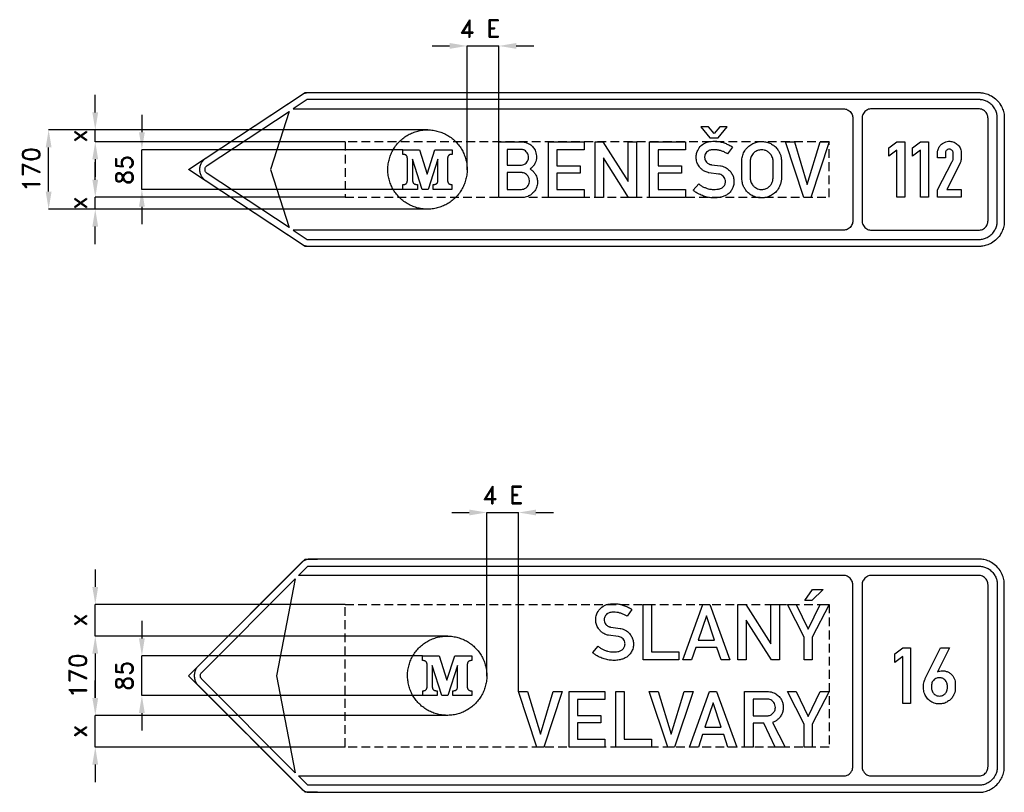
# Model space of a CAD drawing. Header units: millimetres. Extents: x -543 to 12818, y -320 to 1725.
# Tile 5 of 5: x 10706 to 12818, y 0 to 1657. Entities that reach past the tile are written whole.
import ezdxf

# ---------------------------------------------------------------- set-up
doc = ezdxf.new("R2010")
doc.units = ezdxf.units.MM
doc.header["$LTSCALE"] = 5
doc.linetypes.add('ČÁRKOVANÁX2', pattern=[1.5, 1, -0.5])
doc.layers.add('Kóty', color=2, linetype='Continuous')
doc.layers.add('Značka', color=7, linetype='Continuous')
doc.styles.get("Standard").update_dxf_attribs({"font": 'romand.shx', "height": 37.5})
doc.dimstyles.get("Standard").update_dxf_attribs({"dimtxt": 37.5, "dimasz": 37.5, "dimexe": 0.18, "dimexo": 0.0625, "dimgap": 18.75, "dimtad": 1, "dimdec": 0, "dimzin": 0, "dimdsep": 46, "dimtxsty": 'Standard', "dimcen": 0.09, "dimadec": 0, "dimazin": 0, "dimtfac": 1, "dimtdec": 0, "dimtofl": 0, "dimtmove": 0, "dimatfit": 3, "dimfxl": 1, "dimtolj": 1, "dimtzin": 0, "dimarcsym": 0})

# ---------------------------------------------------------------- blocks, each defined once
blk = doc.blocks.new('*D18')
at = {"layer": 'Defpoints', "color": 0, "transparency": 16777216}
for p in [(11624, 335), (10868, 165), (11623.3, 165)]:
    blk.add_point(p, dxfattribs=at)
at = {"layer": 'Kóty', "color": 0, "lineweight": -2, "transparency": 16777216}
for p, q in [((11624, 335), (10867.8, 335)), ((10868, 297.5), (10868, 202.5)), ((11623.3, 165), (10867.8, 165))]:
    blk.add_line(p, q, dxfattribs=at)
at = {"layer": 'Kóty', "color": 0, "transparency": 16777216}
for points in [[(10861.7, 297.5), (10874.2, 297.5), (10868, 335)], [(10861.7, 202.5), (10874.2, 202.5), (10868, 165)]]:
    blk.add_solid(points, dxfattribs=at)
at = {"layer": 'Kóty', "color": 0, "transparency": 16777216, "insert": (10830.5, 250), "char_height": 37.5, "attachment_point": 5, "rotation": 90}
blk.add_mtext('\\A1;170', dxfattribs=at)
blk = doc.blocks.new('*D19')
at = {"layer": 'Defpoints', "color": 0, "transparency": 16777216}
for p in [(10768, 1420.5), (11581.8, 1420.5), (11585.1, 1250.6)]:
    blk.add_point(p, dxfattribs=at)
at = {"layer": 'Kóty', "color": 0, "lineweight": -2, "transparency": 16777216}
for p, q in [((11581.7, 1420.5), (10767.8, 1420.5)), ((10768, 1288.1), (10768, 1383)), ((11585.1, 1250.6), (10767.8, 1250.6))]:
    blk.add_line(p, q, dxfattribs=at)
at = {"layer": 'Kóty', "color": 0, "transparency": 16777216}
for points in [[(10761.7, 1383), (10774.2, 1383), (10768, 1420.5)], [(10761.7, 1288.1), (10774.2, 1288.1), (10768, 1250.6)]]:
    blk.add_solid(points, dxfattribs=at)
at = {"layer": 'Kóty', "color": 0, "transparency": 16777216, "insert": (10730.5, 1335.6), "char_height": 37.5, "attachment_point": 5, "rotation": 90}
blk.add_mtext('\\A1;170', dxfattribs=at)

msp = doc.modelspace()

# ---------------------------------------------------------------- linework, layer by layer
msp.add_lwpolyline([(11344.7, 1170.5), (11318, 1170.5), (11068, 1335.5), (11318, 1500.5), (11344.7, 1500.5)])
at = {"layer": 'Kóty'}
for p, q in [((11590.7, 1600.5), (11628.2, 1600.5)), ((11665.7, 1334.5), (11665.7, 1600.7)), ((11733.7, 1394.8), (11733.7, 1600.7)), ((11771.2, 1600.5), (11808.7, 1600.5)), ((10868, 1458), (10868, 1495.5)), ((10968, 1453), (10968, 1415.5)), ((11581.7, 1420.5), (10867.8, 1420.5)), ((11403.9, 1395), (10867.8, 1395)), ((11528, 1378), (10967.8, 1378)), ((10868, 1357.5), (10868, 1320)), ((10868, 1313.5), (10868, 1351)), ((11528, 1293), (10967.8, 1293)), ((11403.9, 1276), (10867.8, 1276)), ((11585, 1250.6), (10867.8, 1250.6)), ((10968, 1255.5), (10968, 1218)), ((10867, 1213.1), (10867, 1175.6)), ((11632.9, 600), (11670.4, 600)), ((11707.9, 248.9), (11707.9, 600.2)), ((11775.9, 216.1), (11775.9, 600.2)), ((11813.4, 600), (11850.9, 600)), ((10868, 478), (10868, 440.5)), ((11403.9, 403), (10867.8, 403)), ((10968, 367.5), (10968, 330)), ((11623.9, 335), (10867.8, 335)), ((10868, 297.5), (10868, 260)), ((11569.7, 292.5), (10967.8, 292.5)), ((10868, 202.5), (10868, 240)), ((11570.2, 207.5), (10967.8, 207.5)), ((10968, 170), (10968, 132.5)), ((11623.3, 165), (10867.8, 165)), ((11403.9, 97), (10867.8, 97)), ((10868, 59.5), (10868, 22))]:
    msp.add_line(p, q, dxfattribs=at)
for points in [[(11665.7, 1600.5), (11733.7, 1600.5)], [(10868, 1395), (10868, 1420.5)], [(10968, 1293), (10968, 1378)], [(10868, 1250.6), (10868, 1276)], [(11707.9, 600), (11775.9, 600)], [(10868, 335), (10868, 403)], [(10968, 207.5), (10968, 292.5)], [(10868, 97), (10868, 165)]]:
    msp.add_lwpolyline(points, dxfattribs=at)
for points in [[(11628.2, 1606.8), (11628.2, 1594.3), (11665.7, 1600.5)], [(11771.2, 1606.8), (11771.2, 1594.3), (11733.7, 1600.5)], [(10861.7, 1458), (10874.2, 1458), (10868, 1420.5)], [(10961.7, 1415.5), (10974.2, 1415.5), (10968, 1378)], [(10861.7, 1357.5), (10874.2, 1357.5), (10868, 1395)], [(10861.7, 1313.5), (10874.2, 1313.5), (10868, 1276)], [(10961.7, 1255.5), (10974.2, 1255.5), (10968, 1293)], [(10861.7, 1213.1), (10874.2, 1213.1), (10868, 1250.6)], [(11670.4, 606.2), (11670.4, 593.8), (11707.9, 600)], [(11813.4, 606.2), (11813.4, 593.8), (11775.9, 600)], [(10861.7, 440.5), (10874.2, 440.5), (10868, 403)], [(10861.7, 297.5), (10874.2, 297.5), (10868, 335)], [(10961.7, 330), (10974.2, 330), (10968, 292.5)], [(10861.7, 202.5), (10874.2, 202.5), (10868, 165)], [(10961.7, 170), (10974.2, 170), (10968, 207.5)], [(10861.7, 59.5), (10874.2, 59.5), (10868, 97)]]:
    msp.add_solid(points, dxfattribs=at)
at = {"layer": 'Značka', "color": 5}
for points in [[(12763, 1500.5, -0.003565), (12765.9, 1500.4, -0.010734), (12768.7, 1500.2, -0.055719), (12780, 1497.9, -0.056173), (12790.5, 1493.2, -0.069692), (12801.9, 1484.5, -0.068355), (12810.6, 1473, -0.056429), (12815.4, 1462.5, -0.061113), (12817.7, 1451.3), (12817.9, 1448.4), (12818, 1445.5), (12818, 1225.5), (12817.9, 1222.7), (12817.7, 1219.8, -0.055706), (12815.4, 1208.6, -0.056171), (12810.6, 1198, -0.069693), (12802, 1186.6, -0.068361), (12790.5, 1177.9, -0.05643), (12780, 1173.1, -0.061127), (12768.7, 1170.8, -0.012242), (12765.9, 1170.7, -0.004076), (12763, 1170.5), (11325.5, 1170.5), (11324.8, 1170.6), (11324, 1170.6, -0.031279), (11321.1, 1170.9, -0.030291), (11318.3, 1171.6, -0.031364), (11315.5, 1172.6, -0.034674), (11313, 1173.9), (11312.3, 1174.3), (11311.7, 1174.7), (11105.9, 1310.5), (11104.7, 1311.4), (11103.5, 1312.3, -0.052597), (11099.3, 1316.4, -0.052754), (11096, 1321.3, -0.065591), (11093.3, 1328.2, -0.065814), (11092.4, 1335.5, -0.065502), (11093.3, 1342.9, -0.063862), (11096, 1349.8, -0.052739), (11099.3, 1354.7, -0.057593), (11103.5, 1358.8), (11104.7, 1359.7), (11105.9, 1360.6), (11311.7, 1496.4), (11312.3, 1496.8), (11313, 1497.2, -0.03129), (11315.6, 1498.5, -0.030292), (11318.3, 1499.5, -0.031363), (11321.1, 1500.2, -0.034678), (11324, 1500.5), (11324.8, 1500.5), (11325.5, 1500.5), (12763, 1500.5)], [(11292.2, 1465.5), (12473, 1465.5), (12474, 1465.5, -0.010675), (12475.1, 1465.4, -0.055729), (12479.2, 1464.6, -0.056165), (12483, 1462.9, -0.069715), (12487.1, 1459.7, -0.068336), (12490.3, 1455.5, -0.056415), (12492.1, 1451.7, -0.061086), (12492.9, 1447.6), (12492.9, 1446.6), (12493, 1445.5), (12493, 1225.5), (12492.9, 1224.5), (12492.9, 1223.5, -0.055695), (12492, 1219.4, -0.056165), (12490.3, 1215.5, -0.069682), (12487.2, 1211.4, -0.06837), (12483, 1208.2, -0.056454), (12479.2, 1206.5, -0.06112), (12475.1, 1205.7, -0.012246), (12474, 1205.6, -0.004029), (12473, 1205.5), (11292.2, 1205.5), (11322.5, 1185.5), (12763, 1185.5, 0.00359), (12765.1, 1185.6, 0.010701), (12767.2, 1185.8, 0.055709), (12775.3, 1187.4, 0.056165), (12783, 1190.9, 0.069687), (12791.3, 1197.2, 0.06836), (12797.6, 1205.5, 0.056428), (12801.1, 1213.2, 0.0611), (12802.8, 1221.4), (12802.9, 1223.5), (12803, 1225.5), (12803, 1445.5), (12802.9, 1447.6), (12802.8, 1449.7, 0.055728), (12801.1, 1457.9, 0.056168), (12797.6, 1465.5, 0.069701), (12791.3, 1473.9, 0.068355), (12783, 1480.2, 0.056435), (12775.3, 1483.7, 0.061122), (12767.2, 1485.3, 0.01217), (12765.1, 1485.5, 0.004056), (12763, 1485.5), (11322.5, 1485.5), (11292.2, 1465.5)], [(11283.8, 1460), (11243.8, 1335.5), (11283.8, 1211.1), (11107.9, 1327.2), (11107.5, 1327.5), (11107.1, 1327.8, -0.052599), (11105.7, 1329.2, -0.05273), (11104.6, 1330.8, -0.065595), (11103.7, 1333.1, -0.065812), (11103.4, 1335.5, -0.065502), (11103.7, 1338, -0.063859), (11104.6, 1340.3, -0.052749), (11105.7, 1341.9, -0.057608), (11107.1, 1343.3), (11107.5, 1343.6), (11107.9, 1343.9), (11283.8, 1460)], [(12783, 1225.5), (12783, 1445.5), (12782.9, 1446.6), (12782.9, 1447.6, 0.055752), (12782, 1451.7, 0.056139), (12780.3, 1455.5, 0.069682), (12777.2, 1459.7, 0.06837), (12773, 1462.9, 0.05644), (12769.2, 1464.6, 0.061135), (12765.1, 1465.4, 0.012246), (12764, 1465.5), (12763, 1465.5), (12533, 1465.5, 0.003505), (12531.9, 1465.5, 0.010675), (12530.9, 1465.4, 0.055729), (12526.8, 1464.6, 0.056165), (12523, 1462.9, 0.069715), (12518.8, 1459.7, 0.068336), (12515.7, 1455.5, 0.056415), (12513.9, 1451.7, 0.061115), (12513.1, 1447.6), (12513, 1446.6), (12513, 1445.5), (12513, 1225.5), (12513, 1224.5), (12513.1, 1223.5, 0.055752), (12513.9, 1219.4, 0.056139), (12515.7, 1215.5, 0.069682), (12518.8, 1211.4, 0.06837), (12523, 1208.2, 0.056454), (12526.8, 1206.5, 0.06112), (12530.9, 1205.7, 0.012246), (12531.9, 1205.6), (12533, 1205.5), (12763, 1205.5, 0.003505), (12764, 1205.6, 0.010675), (12765.1, 1205.7, 0.055701), (12769.2, 1206.5, 0.056165), (12773, 1208.2, 0.069715), (12777.1, 1211.4, 0.068336), (12780.3, 1215.5, 0.056415), (12782.1, 1219.4, 0.061115), (12782.9, 1223.5), (12782.9, 1224.5), (12783, 1225.5)], [(12783, 1225.5), (12783, 1445.5), (12782.9, 1446.6), (12782.9, 1447.6, 0.055752), (12782, 1451.7, 0.056139), (12780.3, 1455.5, 0.069682), (12777.2, 1459.7, 0.06837), (12773, 1462.9, 0.05644), (12769.2, 1464.6, 0.061135), (12765.1, 1465.4, 0.012246), (12764, 1465.5), (12763, 1465.5), (12533, 1465.5, 0.003505), (12531.9, 1465.5, 0.010675), (12530.9, 1465.4, 0.055729), (12526.8, 1464.6, 0.056165), (12523, 1462.9, 0.069715), (12518.8, 1459.7, 0.068336), (12515.7, 1455.5, 0.056415), (12513.9, 1451.7, 0.061115), (12513.1, 1447.6), (12513, 1446.6), (12513, 1445.5), (12513, 1225.5), (12513, 1224.5), (12513.1, 1223.5, 0.055752), (12513.9, 1219.4, 0.056139), (12515.7, 1215.5, 0.069682), (12518.8, 1211.4, 0.06837), (12523, 1208.2, 0.056454), (12526.8, 1206.5, 0.06112), (12530.9, 1205.7, 0.012246), (12531.9, 1205.6), (12533, 1205.5), (12763, 1205.5, 0.003505), (12764, 1205.6, 0.010675), (12765.1, 1205.7, 0.055701), (12769.2, 1206.5, 0.056165), (12773, 1208.2, 0.069715), (12777.1, 1211.4, 0.068336), (12780.3, 1215.5, 0.056415), (12782.1, 1219.4, 0.061115), (12782.9, 1223.5), (12782.9, 1224.5), (12783, 1225.5)], [(11733.7, 1275.7), (11733.7, 1394.7), (11782.6, 1394.7), (11783.8, 1394.7), (11785, 1394.6, -0.053522), (11791.7, 1393.4, -0.05886), (11798.1, 1390.8, -0.084106), (11805.9, 1384.8, -0.083995), (11811.3, 1376.7, -0.052899), (11813.4, 1371, -0.048086), (11814.3, 1364.9, -0.04769), (11814.2, 1358.8, -0.051706), (11812.8, 1352.8, -0.057815), (11810.1, 1346.6, -0.056919), (11806, 1341.2, -0.019014), (11804.4, 1339.7, -0.019191), (11802.7, 1338.2, -0.007498), (11801.8, 1337.5), (11800.9, 1336.8), (11802.2, 1335.9), (11803.4, 1335.1, -0.045549), (11808.3, 1330.5, -0.053992), (11812.2, 1325.1, -0.077429), (11815.8, 1316.5, -0.076333), (11816.6, 1307.3, -0.084942), (11814.5, 1297, -0.082711), (11809.1, 1287.9, -0.067289), (11803, 1282, -0.067555), (11795.7, 1278, -0.045459), (11790.5, 1276.3, -0.048772), (11785.1, 1275.7), (11784.1, 1275.7), (11783.1, 1275.7), (11733.7, 1275.7)], [(12162.4, 1304.9), (12163.6, 1303.9), (12164.7, 1303, 0.039096), (12170.1, 1299.4, 0.032091), (12176.1, 1296.6, 0.032644), (12182.5, 1294.4, 0.039899), (12189.1, 1293.2, 0.024477), (12193.5, 1292.8, 0.014347), (12198, 1292.9, 0.035312), (12204.7, 1293.5, 0.084152), (12211, 1295.5, 0.055192), (12213.9, 1297.4, 0.056023), (12216.4, 1299.9, 0.057289), (12218.3, 1302.8, 0.056938), (12219.4, 1306.1, 0.062829), (12219.9, 1309.9, 0.064418), (12219.4, 1313.7, 0.085839), (12217.4, 1318.5, 0.089199), (12213.8, 1322.3, 0.071813), (12210.1, 1324.5, 0.059283), (12205.9, 1325.7), (12205.4, 1325.8), (12204.9, 1325.8), (12184.2, 1328.5), (12183.3, 1328.7), (12182.5, 1329, -0.017774), (12178.5, 1330.3, -0.032305), (12174.6, 1332.1, -0.06218), (12168.8, 1336.1, -0.055267), (12164, 1341.4, -0.068828), (12159.4, 1349.4, -0.072909), (12157.2, 1358.4, -0.074675), (12157.5, 1367.6, -0.072251), (12160.4, 1376.4, -0.09461), (12168, 1386.9, -0.1036), (12178.7, 1393.5, -0.055204), (12185.5, 1395.5, -0.035097), (12192.6, 1396.1, -0.029409), (12200.6, 1396, -0.030636), (12208.4, 1394.9, -0.03295), (12216.9, 1392.6, -0.029914), (12225.1, 1389.3, -0.019579), (12229.3, 1387.3, -0.028933), (12233.2, 1384.8), (12233.9, 1384.3), (12234.7, 1383.7), (12224.5, 1369.1), (12223.2, 1369.9), (12221.8, 1370.7, 0.031825), (12215.5, 1373.8, 0.03548), (12208.9, 1376.1, 0.037916), (12202.1, 1377.5, 0.035624), (12195.1, 1377.9, 0.056951), (12187.6, 1377.2, 0.118697), (12181.1, 1374.1, 0.089575), (12177.8, 1370.5, 0.077139), (12175.8, 1366, 0.050941), (12175.2, 1362.9, 0.054981), (12175.3, 1359.8, 0.076552), (12176.5, 1355.4, 0.07022), (12178.9, 1351.6, 0.053239), (12181.3, 1349.2, 0.057396), (12184.1, 1347.4, 0.030551), (12185.6, 1346.7, 0.032964), (12187.2, 1346.3, 0.019604), (12188.4, 1346.1, 0.006469), (12189.6, 1345.9), (12209.3, 1343.3), (12210, 1343.2), (12210.6, 1343.1, -0.057679), (12216.1, 1341.6, -0.045366), (12221.3, 1339, -0.062103), (12228.2, 1333.7, -0.068469), (12233.4, 1326.8, -0.067352), (12236.8, 1319.1, -0.064547), (12238, 1310.8, -0.073529), (12237, 1301.2, -0.075678), (12233.3, 1292.3, -0.065678), (12228.3, 1285.7, -0.06668), (12221.8, 1280.7, -0.056069), (12214.8, 1277.5, -0.038281), (12207.3, 1275.6, -0.042199), (12196.6, 1274.6, -0.042472), (12185.8, 1275.3, -0.040684), (12175.4, 1277.7, -0.036908), (12165.3, 1281.6, -0.028966), (12158.8, 1285.1, -0.038947), (12152.8, 1289.4), (12151.8, 1290.3), (12150.7, 1291.2), (12162.4, 1304.9)], [(12254.9, 1354.3), (12254.9, 1355.3), (12255, 1356.2, -0.030671), (12255.7, 1361.2, -0.031077), (12256.9, 1366.1, -0.0663), (12261.5, 1375.9, -0.068475), (12268.5, 1384.2, -0.061856), (12276.3, 1390, -0.059929), (12285.2, 1393.7, -0.057343), (12294.3, 1395.5, -0.057577), (12303.7, 1395.1, -0.056908), (12312.6, 1392.9, -0.05749), (12320.8, 1388.7, -0.055375), (12327.7, 1383.1, -0.053454), (12333.2, 1376.1, -0.043041), (12336.5, 1370.1, -0.048853), (12338.7, 1363.6, -0.022733), (12339.4, 1360.1, -0.012929), (12339.8, 1356.5), (12339.8, 1356), (12339.9, 1355.4), (12339.9, 1315.5), (12339.8, 1314.6), (12339.7, 1313.7, -0.035776), (12338.4, 1306.3, -0.04785), (12335.9, 1299.2, -0.078802), (12329.6, 1289.3, -0.073101), (12320.5, 1281.6, -0.060122), (12311.9, 1277.2, -0.059847), (12302.5, 1275, -0.071114), (12290.8, 1275.1, -0.074185), (12279.6, 1278.5, -0.066045), (12270.8, 1283.8, -0.061687), (12263.6, 1291.2, -0.047086), (12259.5, 1297.6, -0.053897), (12256.7, 1304.6, -0.030251), (12255.7, 1309.2, -0.017674), (12255.1, 1314), (12255, 1315.1), (12254.9, 1316.1), (12254.9, 1354.3)], [(12674.6, 1276.1), (12674.6, 1292), (12706.3, 1352.6), (12706.8, 1353.4), (12707.2, 1354.2), (12707.7, 1355.4), (12708, 1356.5), (12708.3, 1357.7), (12708.5, 1358.9), (12708.5, 1359.3), (12708.5, 1359.8), (12708.5, 1370.9), (12708.5, 1371.4), (12708.4, 1372, 0.082025), (12707.8, 1374, 0.063989), (12706.5, 1375.9, 0.077634), (12704.3, 1377.8, 0.090359), (12701.7, 1378.9, 0.119805), (12698, 1378.9, 0.119968), (12694.5, 1377.1, 0.10542), (12692.4, 1374.7, 0.117487), (12691.5, 1371.6), (12691.5, 1371.2), (12691.5, 1370.8), (12691.5, 1360.9), (12674.6, 1360.9), (12674.6, 1371.6), (12674.6, 1372.1), (12674.6, 1372.7, -0.043388), (12675.2, 1376.6, -0.044614), (12676.5, 1380.4, -0.083938), (12680.7, 1387.1, -0.07854), (12686.8, 1392.1, -0.06391), (12692.4, 1394.9, -0.067317), (12698.6, 1396, -0.10046), (12707.9, 1394.8, -0.097008), (12716.4, 1390, -0.102909), (12723, 1382.1, -0.12667), (12725.5, 1372.5), (12725.5, 1371.9), (12725.5, 1371.4), (12725.5, 1359.7), (12725.5, 1359.2), (12725.5, 1358.8), (12725.3, 1356.8), (12724.9, 1354.9), (12724.4, 1352.4), (12723.6, 1350), (12723.5, 1349.7), (12723.4, 1349.4), (12694.8, 1293), (12725.6, 1293), (12725.6, 1276.1), (12674.6, 1276.1)], [(11751.8, 1378.7), (11751.8, 1344.8), (11780.3, 1344.8), (11781.4, 1344.8, 0.015981), (11782.5, 1344.8, 0.091625), (11787.6, 1346.3, 0.08074), (11792, 1349.4, 0.081307), (11795.4, 1353.6, 0.086098), (11797.2, 1358.6, 0.087482), (11797.4, 1364.1, 0.085836), (11795.7, 1369.3, 0.081943), (11792.6, 1373.6, 0.07864), (11788.4, 1376.8, 0.046692), (11785.7, 1378, 0.054004), (11782.9, 1378.6), (11782.3, 1378.7), (11781.7, 1378.7), (11751.8, 1378.7)], [(12273, 1354.2), (12273, 1316.1), (12273.1, 1315.4), (12273.1, 1314.7, 0.037584), (12273.8, 1310.9, 0.041697), (12275, 1307.3, 0.062907), (12277.8, 1302.4, 0.060181), (12281.7, 1298.3, 0.05944), (12286.3, 1295.2, 0.064326), (12291.4, 1293.3, 0.05052), (12295.7, 1292.6, 0.044565), (12300, 1292.8, 0.073898), (12307.3, 1294.7, 0.085008), (12313.7, 1298.8, 0.07363), (12317.9, 1303.7, 0.063572), (12320.6, 1309.6, 0.033182), (12321.5, 1312.5, 0.042677), (12321.8, 1315.5), (12321.9, 1315.9), (12321.9, 1316.2), (12321.9, 1354.1), (12321.9, 1354.8), (12321.9, 1355.5, 0.0626), (12321.2, 1359.6, 0.048346), (12319.6, 1363.6, 0.0769), (12315.2, 1370, 0.083776), (12309.1, 1374.6, 0.069876), (12303.4, 1376.9, 0.066662), (12297.2, 1377.6, 0.088529), (12288.8, 1376.1, 0.098121), (12281.5, 1371.8, 0.062828), (12277.8, 1367.8, 0.051381), (12275.2, 1363.2, 0.039541), (12273.8, 1359.4, 0.05075), (12273.1, 1355.5), (12273, 1354.9), (12273, 1354.2)], [(11751.8, 1328.9), (11751.8, 1292.8), (11780.4, 1292.8), (11781.5, 1292.9, 0.010853), (11782.6, 1292.9, 0.058725), (11786.9, 1293.7, 0.063137), (11790.8, 1295.5, 0.084077), (11795.2, 1299.1, 0.085708), (11798.2, 1304, 0.082259), (11799.5, 1309.3, 0.080965), (11799.1, 1314.7, 0.088828), (11796.8, 1320.4, 0.084254), (11792.7, 1325, 0.065596), (11789, 1327.4, 0.08039), (11784.8, 1328.7, 0.018407), (11783.6, 1328.8), (11782.4, 1328.9), (11751.8, 1328.9)], [(12818, 55), (12818, 445), (12817.9, 447.9), (12817.7, 450.7, 0.055706), (12815.4, 462, 0.056174), (12810.6, 472.5, 0.069692), (12802, 483.9, 0.068356), (12790.5, 492.6, 0.056425), (12780, 497.5, 0.061124), (12768.7, 499.7, 0.012202), (12765.9, 499.9, 0.004067), (12763, 500), (11328.3, 500), (11327.4, 500), (11326.4, 499.9, 0.042021), (11322.5, 499.3, 0.040913), (11318.8, 498.1, 0.042259), (11315.2, 496.3, 0.046629), (11312.1, 494), (11311.4, 493.4), (11310.7, 492.7), (11089.2, 271.2), (11088.1, 270.1), (11087.1, 268.9, 0.055715), (11083.6, 263.7, 0.056165), (11081.4, 257.8, 0.069691), (11080.4, 250, 0.068356), (11081.4, 242.2, 0.056429), (11083.6, 236.3, 0.061123), (11087.1, 231.1, 0.012197), (11088.1, 229.9), (11089.2, 228.8), (11310.7, 7.3), (11311.4, 6.6), (11312.1, 6, 0.042024), (11315.3, 3.7, 0.040905), (11318.8, 1.9, 0.042263), (11322.5, 0.6, 0.046629), (11326.4, 0.1, 0.009283), (11327.4, 0, 0.003096), (11328.3, 0), (12763, 0, 0.003576), (12765.9, 0.1, 0.010726), (12768.7, 0.3, 0.055717), (12780, 2.6, 0.056169), (12790.5, 7.4, 0.069696), (12801.9, 16, 0.068355), (12810.6, 27.5, 0.056427), (12815.4, 38, 0.061112), (12817.7, 49.3), (12817.9, 52.1), (12818, 55)], [(11304.2, 465), (11324.2, 485), (12763, 485, -0.00359), (12765.1, 484.9, -0.01073), (12767.2, 484.8, -0.055709), (12775.3, 483.1, -0.056162), (12783, 479.6, -0.069687), (12791.3, 473.3, -0.068365), (12797.6, 465, -0.056427), (12801.1, 457.4, -0.061101), (12802.8, 449.2), (12802.9, 447.1), (12803, 445), (12803, 55), (12802.9, 52.9), (12802.8, 50.8, -0.055727), (12801.1, 42.6, -0.056169), (12797.6, 35, -0.069703), (12791.3, 26.7, -0.068355), (12783, 20.4, -0.056428), (12775.3, 16.8, -0.061122), (12767.2, 15.2, -0.012207), (12765.1, 15.1, -0.004069), (12763, 15), (11324.2, 15), (11304.2, 35), (12473, 35, 0.003578), (12474, 35, 0.010723), (12475.1, 35.1, 0.055717), (12479.2, 35.9, 0.056162), (12483, 37.7, 0.069702), (12487.1, 40.8, 0.068336), (12490.3, 45, 0.056416), (12492.1, 48.8, 0.061115), (12492.9, 52.9), (12492.9, 54), (12493, 55), (12493, 445), (12492.9, 446), (12492.9, 447.1, 0.055757), (12492, 451.2, 0.056142), (12490.3, 455, 0.069682), (12487.2, 459.2, 0.068361), (12483, 462.3, 0.056447), (12479.2, 464.1, 0.061127), (12475.1, 464.9, 0.012159), (12474, 465), (12473, 465), (11304.2, 465)], [(12533, 35), (12763, 35, 0.003577), (12764, 35, 0.01072), (12765.1, 35.1, 0.055717), (12769.2, 35.9, 0.056162), (12773, 37.7, 0.069703), (12777.1, 40.8, 0.068373), (12780.3, 45, 0.056416), (12782.1, 48.8, 0.061086), (12782.9, 52.9), (12782.9, 54), (12783, 55), (12783, 445), (12782.9, 446), (12782.9, 447.1, 0.055698), (12782, 451.2, 0.056171), (12780.3, 455, 0.069689), (12777.2, 459.2, 0.068365), (12773, 462.3, 0.056434), (12769.2, 464.1, 0.061135), (12765.1, 464.9, 0.012233), (12764, 465), (12763, 465), (12533, 465, 0.003529), (12531.9, 465, 0.010727), (12530.9, 464.9, 0.055729), (12526.8, 464.1, 0.056159), (12523, 462.3, 0.069705), (12518.8, 459.2, 0.068376), (12515.7, 455, 0.056419), (12513.9, 451.2, 0.061087), (12513.1, 447.1), (12513, 446), (12513, 445), (12513, 55), (12513, 54), (12513.1, 52.9, 0.055698), (12513.9, 48.8, 0.056169), (12515.7, 45, 0.069684), (12518.8, 40.8, 0.068361), (12523, 37.7, 0.05644), (12526.8, 35.9, 0.061127), (12530.9, 35.1), (12531.9, 35), (12533, 35)], [(11297.1, 42.1), (11096.3, 242.9), (11095.9, 243.3), (11095.6, 243.7, -0.055717), (11094.4, 245.4, -0.056164), (11093.7, 247.4, -0.06969), (11093.3, 250, -0.068354), (11093.7, 252.6, -0.056428), (11094.4, 254.6, -0.061118), (11095.6, 256.3), (11095.9, 256.7), (11096.3, 257.1), (11297.1, 457.9), (11257.1, 250), (11297.1, 42.1)], [(11946.9, 313.2), (11948, 312.2), (11949.2, 311.3, 0.0391), (11954.6, 307.7, 0.032087), (11960.6, 304.9, 0.03264), (11967, 302.7, 0.039895), (11973.5, 301.5, 0.024482), (11978, 301.1, 0.014327), (11982.5, 301.2, 0.035311), (11989.2, 301.8, 0.084147), (11995.5, 303.8, 0.055189), (11998.4, 305.7, 0.056037), (12000.9, 308.2, 0.057309), (12002.8, 311.1, 0.056894), (12003.9, 314.4, 0.062813), (12004.4, 318.2, 0.064403), (12003.9, 322, 0.085858), (12001.8, 326.8, 0.089188), (11998.3, 330.6, 0.071834), (11994.6, 332.8, 0.059293), (11990.4, 334), (11989.9, 334.1), (11989.4, 334.1), (11968.6, 336.8), (11967.8, 337), (11967, 337.3, -0.017781), (11963, 338.6, -0.032305), (11959.1, 340.4, -0.062178), (11953.3, 344.4, -0.055273), (11948.5, 349.7, -0.068831), (11943.9, 357.7, -0.072895), (11941.7, 366.7, -0.074661), (11942, 375.9, -0.072251), (11944.9, 384.7, -0.094608), (11952.5, 395.2, -0.103596), (11963.2, 401.8, -0.055211), (11970, 403.8, -0.035105), (11977.1, 404.4, -0.029413), (11985.1, 404.3, -0.030642), (11992.9, 403.2, -0.03294), (12001.4, 400.9, -0.029914), (12009.6, 397.6, -0.019579), (12013.8, 395.6, -0.028926), (12017.7, 393.1), (12018.4, 392.6), (12019.2, 392), (12009, 377.4), (12007.6, 378.2), (12006.3, 379, 0.031826), (12000, 382.1, 0.035484), (11993.4, 384.4, 0.037912), (11986.6, 385.8, 0.035614), (11979.6, 386.2, 0.056958), (11972.1, 385.5, 0.118696), (11965.6, 382.4, 0.089585), (11962.3, 378.8, 0.077153), (11960.3, 374.3, 0.050942), (11959.7, 371.2, 0.055001), (11959.7, 368.1, 0.07658), (11961, 363.7, 0.07021), (11963.4, 359.9, 0.053212), (11965.8, 357.5, 0.057435), (11968.6, 355.7, 0.030585), (11970.1, 355, 0.032961), (11971.7, 354.6, 0.01962), (11972.9, 354.4), (11974.1, 354.2), (11993.8, 351.6), (11994.4, 351.5), (11995.1, 351.4, -0.057686), (12000.6, 349.9, -0.045357), (12005.8, 347.3, -0.0621), (12012.7, 342, -0.068451), (12017.9, 335.1, -0.067354), (12021.2, 327.4, -0.064539), (12022.5, 319.1, -0.07353), (12021.5, 309.5, -0.075689), (12017.8, 300.6, -0.065686), (12012.8, 294, -0.066684), (12006.3, 289, -0.056082), (11999.3, 285.8, -0.038295), (11991.8, 283.9, -0.042202), (11981.1, 282.9, -0.042474), (11970.3, 283.6, -0.040682), (11959.9, 286, -0.036904), (11949.8, 289.9, -0.028954), (11943.3, 293.4, -0.038935), (11937.3, 297.7), (11936.3, 298.6), (11935.2, 299.5), (11946.9, 313.2)], [(12700.2, 309.5), (12674.6, 258.6), (12676.1, 259.1), (12677.6, 259.5, -0.03914), (12682.2, 260.5, -0.045945), (12686.9, 260.6, -0.066133), (12693.5, 259.4, -0.062053), (12699.5, 256.6, -0.064465), (12705, 252.4, -0.067447), (12709.2, 247, -0.060655), (12711.7, 241.4, -0.062982), (12712.7, 235.5), (12712.8, 234.8), (12712.8, 234.1), (12712.8, 222.6), (12712.8, 221.8), (12712.8, 221, -0.057622), (12711.7, 214.3, -0.056096), (12709.2, 208, -0.065536), (12704.6, 201.2, -0.061124), (12698.4, 195.8, -0.069333), (12690.2, 191.4, -0.074504), (12681, 189.5, -0.086605), (12670.1, 190.5, -0.085333), (12660.2, 195, -0.080121), (12652.4, 201.9, -0.076165), (12647.2, 210.8, -0.044496), (12645.5, 215.9, -0.054971), (12644.8, 221.2), (12644.8, 221.9), (12644.8, 222.7), (12644.8, 230.6), (12644.8, 231.3), (12644.9, 231.9), (12645.2, 234.6), (12645.8, 237.3), (12646.5, 239.7), (12647.5, 242.1), (12647.9, 242.9), (12648.2, 243.7), (12681, 309.5), (12700.2, 309.5)], [(12661.7, 229.7), (12661.7, 222.6), (12661.8, 222), (12661.9, 221.5, 0.046121), (12662.9, 217.5, 0.065888), (12664.7, 213.9, 0.065647), (12667, 211, 0.058942), (12670.1, 208.8, 0.067221), (12674.1, 207, 0.069366), (12678.5, 206.4, 0.07219), (12683.2, 207, 0.06872), (12687.5, 208.8, 0.044889), (12689.9, 210.5, 0.0478), (12692, 212.6, 0.063444), (12694.1, 215.8, 0.065641), (12695.3, 219.5), (12695.6, 221.1), (12695.8, 222.6), (12695.8, 229.5), (12695.7, 230.4), (12695.6, 231.2, 0.051263), (12694.8, 234.6, 0.055517), (12693.3, 237.7, 0.074996), (12690.4, 241.3, 0.072378), (12686.5, 243.9, 0.044108), (12683.9, 245, 0.043734), (12681.2, 245.6, 0.018548), (12680, 245.7, 0.017927), (12678.8, 245.7, 0.057591), (12674.9, 245.3, 0.060864), (12671.2, 244, 0.069273), (12667.5, 241.6, 0.070565), (12664.6, 238.3, 0.064044), (12662.8, 234.7, 0.060753), (12661.9, 230.8), (12661.8, 230.2), (12661.7, 229.7)], [(12260.9, 97), (12260.9, 216), (12311, 216), (12311.7, 216), (12312.4, 216, -0.052881), (12318, 215.2, -0.04525), (12323.4, 213.2, -0.068742), (12331.4, 208.5, -0.074104), (12337.6, 201.7, -0.062859), (12341.4, 195, -0.059658), (12343.4, 187.5, -0.055147), (12343.8, 180.3, -0.055176), (12342.6, 173.2, -0.062316), (12339.6, 165.6, -0.063057), (12334.8, 158.9, -0.052749), (12329.8, 154.4, -0.055206), (12324.1, 151.1), (12322.5, 150.4), (12320.8, 149.8), (12348.1, 97), (12326.7, 97), (12302.4, 148), (12279, 148), (12279, 97), (12260.9, 97)], [(12279, 200), (12279, 163.9), (12308.2, 163.9), (12308.9, 163.9, 0.005966), (12309.6, 163.9, 0.04079), (12313, 164.5, 0.049412), (12316.1, 165.5, 0.110777), (12322.3, 170.1, 0.114751), (12326.1, 176.9, 0.085144), (12326.9, 182.2, 0.080061), (12326, 187.4, 0.08408), (12323.3, 192.6, 0.081246), (12319.1, 196.7, 0.067114), (12315.2, 199, 0.082119), (12310.8, 199.9), (12310.3, 199.9), (12309.8, 200), (12279, 200)]]:
    msp.add_lwpolyline(points, format="xyb", dxfattribs=at)
at = {"layer": 'Značka', "color": 51}
for points in [[(11665.7, 1335.5), (11665.7, 1335), (11665.7, 1334.4, -0.032166), (11664.8, 1323.4, -0.035717), (11662.5, 1312.5, -0.036663), (11658.8, 1302, -0.034748), (11653.7, 1292.1, -0.034044), (11647.4, 1282.9, -0.034449), (11640, 1274.7, -0.034552), (11631.6, 1267.4, -0.034423), (11622.2, 1261.4, -0.034394), (11612.2, 1256.6, -0.034418), (11601.6, 1253.2, -0.034422), (11590.7, 1251.1, -0.034419), (11579.6, 1250.6, -0.034412), (11568.5, 1251.4, -0.034419), (11557.6, 1253.7, -0.034411), (11547.1, 1257.4, -0.034419), (11537.2, 1262.5, -0.034418), (11528, 1268.8, -0.034419), (11519.8, 1276.2, -0.03441), (11512.5, 1284.7, -0.034416), (11506.5, 1294, -0.034415), (11501.7, 1304, -0.034417), (11498.3, 1314.6, -0.034416), (11496.2, 1325.6, -0.03442), (11495.7, 1336.7, -0.034418), (11496.5, 1347.7, -0.034418), (11498.9, 1358.6, -0.034418), (11502.5, 1369.1, -0.034415), (11507.6, 1379, -0.034413), (11513.9, 1388.2, -0.034417), (11521.4, 1396.4, -0.034419), (11529.8, 1403.7, -0.034417), (11539.1, 1409.7, -0.034421), (11549.2, 1414.5, -0.034418), (11559.7, 1417.9, -0.034413), (11570.7, 1420, -0.034414), (11581.8, 1420.5, -0.034418), (11592.9, 1419.7, -0.034412), (11603.7, 1417.4, -0.034418), (11614.2, 1413.7, -0.034418), (11624.1, 1408.6, -0.034419), (11633.3, 1402.3, -0.034412), (11641.6, 1394.9, -0.034415), (11648.8, 1386.4, -0.034483), (11654.8, 1377.1, -0.034418), (11659.6, 1367.1, -0.034072), (11663.1, 1356.5, -0.032792), (11665.1, 1346.1, -0.034272), (11665.7, 1335.5)], [(11569.3, 1293), (11548.7, 1357.6), (11548.7, 1312.6), (11548.7, 1312.3), (11548.7, 1312, 0.022987), (11548.8, 1310.7, 0.031097), (11549, 1309.4, 0.030854), (11549.3, 1308.4, 0.036219), (11549.7, 1307.5, 0.036827), (11550.2, 1306.6, 0.039458), (11550.8, 1305.9, 0.039151), (11551.5, 1305.2, 0.035581), (11552.4, 1304.7, 0.038516), (11553.4, 1304.2, 0.029648), (11554.6, 1303.8, 0.035744), (11556.5, 1303.4, 0.027151), (11558.4, 1303.3), (11558.7, 1303.3), (11559, 1303.3), (11559, 1293), (11528.1, 1293), (11528.1, 1303.2), (11528.4, 1303.2), (11528.7, 1303.2), (11529.7, 1303.3), (11530.7, 1303.4), (11531.7, 1303.6), (11532.6, 1303.9, 0.038259), (11533.7, 1304.4, 0.044098), (11534.6, 1305.1, 0.042723), (11535.4, 1305.8, 0.04011), (11536, 1306.7, 0.041504), (11536.6, 1307.8, 0.033166), (11537, 1309, 0.03455), (11537.4, 1310.6, 0.027994), (11537.5, 1312.2, 0.002704), (11537.6, 1312.4), (11537.6, 1312.7), (11537.6, 1358.4), (11537.6, 1358.6), (11537.6, 1358.9, 0.012476), (11537.5, 1359.8, 0.016107), (11537.4, 1360.8, 0.012572), (11537.3, 1361.4), (11537.2, 1362, 0.026405), (11537, 1363, 0.034264), (11536.6, 1363.9, 0.037185), (11536.1, 1364.8, 0.040616), (11535.5, 1365.5, 0.041678), (11534.8, 1366.2, 0.038679), (11534, 1366.7, 0.038328), (11533, 1367.2), (11531.9, 1367.5, 0.038385), (11530.1, 1367.9, 0.029297), (11528.2, 1368), (11527.9, 1368), (11527.5, 1368), (11527.5, 1378), (11563.2, 1378), (11580, 1325.8), (11596.7, 1378), (11633.8, 1378), (11633.8, 1368), (11633.4, 1368), (11633.1, 1368, 0.025935), (11631.2, 1367.9, 0.041609), (11629.4, 1367.5, 0.032058), (11628.3, 1367.2, 0.038235), (11627.3, 1366.7, 0.037987), (11626.5, 1366.2, 0.041987), (11625.8, 1365.5, 0.040694), (11625.2, 1364.8, 0.036283), (11624.7, 1363.9, 0.033763), (11624.3, 1363, 0.027657), (11624.1, 1362, 0.014228), (11624, 1361.4, 0.011646), (11623.9, 1360.8, 0.014953), (11623.8, 1359.8, 0.013975), (11623.7, 1358.9), (11623.7, 1358.6), (11623.7, 1358.4), (11623.7, 1312.7), (11623.7, 1312.4), (11623.8, 1312.2, 0.025412), (11623.9, 1310.6, 0.036606), (11624.3, 1309, 0.035575), (11624.7, 1307.8, 0.042117), (11625.3, 1306.7, 0.039838), (11625.9, 1305.8, 0.041675), (11626.7, 1305.1, 0.048529), (11627.8, 1304.3, 0.043209), (11629, 1303.8), (11629.8, 1303.6), (11630.6, 1303.4), (11631.6, 1303.3), (11632.6, 1303.2), (11632.9, 1303.2), (11633.2, 1303.2), (11633.2, 1293), (11592.7, 1293), (11592.7, 1303.3), (11593, 1303.3), (11593.3, 1303.3, 0.024293), (11595.2, 1303.4, 0.038651), (11597.1, 1303.8, 0.032133), (11598.2, 1304.1, 0.039025), (11599.3, 1304.7, 0.035367), (11600.1, 1305.2, 0.039127), (11600.9, 1305.9, 0.039614), (11601.5, 1306.6, 0.037208), (11602, 1307.4, 0.036068), (11602.4, 1308.4, 0.029131), (11602.7, 1309.4, 0.02978), (11602.9, 1310.7, 0.025461), (11602.9, 1312), (11603, 1312.3), (11602.9, 1312.5), (11602.9, 1357.6), (11582.3, 1293), (11569.3, 1293)], [(11707.9, 250), (11707.9, 249.4), (11707.9, 248.9, -0.032162), (11707, 237.8, -0.035723), (11704.7, 226.9, -0.036664), (11701.1, 216.4, -0.034758), (11696, 206.5, -0.034037), (11689.7, 197.4, -0.034455), (11682.2, 189.1, -0.034564), (11673.8, 181.9, -0.034425), (11664.4, 175.8, -0.03439), (11654.4, 171, -0.03442), (11643.8, 167.6, -0.034424), (11632.9, 165.6, -0.034417), (11621.8, 165, -0.034415), (11610.7, 165.8, -0.034416), (11599.8, 168.2, -0.034415), (11589.3, 171.9, -0.034415), (11579.4, 176.9, -0.034415), (11570.3, 183.2, -0.034415), (11562, 190.7, -0.034417), (11554.8, 199.1, -0.034417), (11548.7, 208.5, -0.034417), (11543.9, 218.5, -0.034416), (11540.5, 229.1, -0.034416), (11538.5, 240, -0.034417), (11537.9, 251.1, -0.034415), (11538.7, 262.2, -0.034416), (11541.1, 273.1, -0.034416), (11544.8, 283.6, -0.034417), (11549.9, 293.5, -0.034417), (11556.1, 302.6, -0.034419), (11563.6, 310.9, -0.034413), (11572, 318.1, -0.034413), (11581.4, 324.2, -0.034417), (11591.4, 329, -0.034421), (11602, 332.4, -0.034421), (11612.9, 334.4, -0.034417), (11624, 335, -0.034416), (11635.1, 334.2, -0.034417), (11646, 331.8, -0.03442), (11656.5, 328.1, -0.03442), (11666.4, 323.1, -0.03442), (11675.5, 316.8, -0.034406), (11683.8, 309.3, -0.034413), (11691, 300.9, -0.034492), (11697.1, 291.5, -0.034419), (11701.9, 281.5, -0.034071), (11705.3, 270.9, -0.032787), (11707.3, 260.5, -0.034266), (11707.9, 250)], [(11611.5, 207.5), (11591, 272.1), (11591, 227), (11591, 226.7), (11591, 226.5), (11591, 225.2, 0.031119), (11591.3, 223.9, 0.030797), (11591.5, 222.9, 0.036199), (11592, 221.9, 0.036889), (11592.4, 221.1, 0.039528), (11593.1, 220.3, 0.039216), (11593.8, 219.7, 0.035573), (11594.6, 219.2, 0.038438), (11595.7, 218.6, 0.029619), (11596.8, 218.3, 0.035714), (11598.7, 217.9, 0.027148), (11600.6, 217.8), (11600.9, 217.7), (11601.3, 217.7), (11601.3, 207.5), (11570.3, 207.5), (11570.3, 217.7), (11570.6, 217.7), (11570.9, 217.7, 0.018182), (11571.9, 217.7, 0.021914), (11573, 217.9, 0.024563), (11573.9, 218.1, 0.028642), (11574.9, 218.4, 0.038224), (11575.9, 218.9, 0.044098), (11576.8, 219.5, 0.042733), (11577.6, 220.3, 0.040141), (11578.3, 221.1, 0.041554), (11578.8, 222.2, 0.033191), (11579.3, 223.4, 0.03455), (11579.6, 225, 0.028017), (11579.8, 226.6), (11579.8, 226.9), (11579.8, 227.1), (11579.8, 272.8), (11579.8, 273.1), (11579.8, 273.3), (11579.8, 274.3), (11579.7, 275.2), (11579.6, 275.8), (11579.5, 276.5, 0.026376), (11579.2, 277.4, 0.034256), (11578.8, 278.4, 0.037139), (11578.3, 279.2, 0.040621), (11577.7, 280, 0.041746), (11577, 280.6, 0.038775), (11576.2, 281.2, 0.038339), (11575.2, 281.6, 0.029554), (11574.2, 282, 0.038404), (11572.3, 282.3, 0.029315), (11570.5, 282.4), (11570.1, 282.4), (11569.8, 282.4), (11569.8, 292.5), (11605.4, 292.5), (11622.2, 240.2), (11639, 292.5), (11676, 292.5), (11676, 282.4), (11675.7, 282.4), (11675.3, 282.4, 0.025918), (11673.5, 282.3, 0.041588), (11671.6, 282, 0.032021), (11670.6, 281.6, 0.038162), (11669.6, 281.2, 0.037981), (11668.7, 280.6, 0.041851), (11668, 280, 0.040652), (11667.4, 279.2, 0.036317), (11667, 278.4, 0.033751), (11666.6, 277.4), (11666.3, 276.5), (11666.2, 275.8), (11666.1, 275.2), (11666, 274.3), (11666, 273.3), (11666, 273.1), (11666, 272.8), (11666, 227.1), (11666, 226.9), (11666, 226.6, 0.02534), (11666.1, 225, 0.036569), (11666.5, 223.4, 0.035537), (11666.9, 222.2, 0.042055), (11667.5, 221.1, 0.039713), (11668.2, 220.3, 0.041712), (11668.9, 219.5, 0.048496), (11670, 218.8, 0.043214), (11671.2, 218.3, 0.023965), (11672, 218, 0.019354), (11672.8, 217.9, 0.020819), (11673.8, 217.7, 0.020157), (11674.9, 217.7), (11675.2, 217.7), (11675.5, 217.7), (11675.5, 207.5), (11634.9, 207.5), (11634.9, 217.7), (11635.2, 217.7), (11635.5, 217.7, 0.024289), (11637.4, 217.9, 0.038651), (11639.3, 218.2, 0.032192), (11640.5, 218.6, 0.039092), (11641.6, 219.1, 0.035395), (11642.4, 219.7, 0.039102), (11643.1, 220.3, 0.039487), (11643.7, 221, 0.037114), (11644.2, 221.9, 0.036045), (11644.6, 222.8), (11644.9, 223.8, 0.029768), (11645.1, 225.1), (11645.2, 226.4), (11645.2, 226.7), (11645.2, 227), (11645.2, 272.1), (11624.5, 207.5), (11611.5, 207.5)]]:
    msp.add_lwpolyline(points, format="xyb", dxfattribs=at)
at = {"layer": 'Značka', "color": 5}
for points in [[(12186.5, 1403.5), (12204.5, 1403.5), (12223.6, 1426.9), (12207.7, 1426.9), (12195.5, 1413.1), (12183.3, 1426.9), (12167.3, 1426.9), (12186.5, 1403.5)], [(11839.9, 1275.7), (11839.9, 1394.7), (11916.7, 1394.7), (11916.7, 1377.5), (11857.9, 1377.5), (11857.9, 1343.6), (11908, 1343.6), (11908, 1327.7), (11857.9, 1327.7), (11857.9, 1292.6), (11916.5, 1292.6), (11916.5, 1275.7), (11839.9, 1275.7)], [(11940, 1275.7), (11940, 1394.7), (11957.1, 1394.7), (12011.1, 1309.8), (12011.1, 1394.7), (12029.3, 1394.7), (12029.2, 1275.7), (12012.1, 1275.7), (11958, 1360.5), (11958, 1275.7), (11940, 1275.7)], [(12057.1, 1275.7), (12057.1, 1394.7), (12133.9, 1394.7), (12133.9, 1377.5), (12075.2, 1377.5), (12075.2, 1343.6), (12125.2, 1343.6), (12125.2, 1327.7), (12075.2, 1327.7), (12075.2, 1292.6), (12133.8, 1292.6), (12133.8, 1275.7), (12057.1, 1275.7)], [(12387.7, 1275.7), (12348.3, 1394.7), (12367.6, 1394.7), (12395.2, 1303.3), (12422.8, 1394.7), (12442, 1394.7), (12402.7, 1275.7), (12387.7, 1275.7)], [(12587.5, 1276), (12587.5, 1377), (12570.4, 1364.3), (12570.4, 1382.2), (12587.5, 1395), (12604.6, 1395), (12604.6, 1276), (12587.5, 1276)], [(12638.1, 1276), (12638.1, 1377), (12621, 1364.3), (12621, 1382.2), (12638.1, 1395), (12655.2, 1395), (12655.2, 1276), (12638.1, 1276)], [(12406.2, 434.9), (12429.6, 434.9), (12405.2, 411.5), (12390.3, 411.5), (12406.2, 434.9)], [(12043.3, 284), (12043.3, 403), (12061.4, 403), (12061.4, 301.1), (12119.8, 301.1), (12119.8, 284), (12043.3, 284)], [(12128.2, 284), (12171.3, 403), (12186.4, 403), (12229.5, 284), (12210.4, 284), (12201.5, 310.6), (12156, 310.6), (12147.2, 284), (12128.2, 284)], [(12246.4, 284), (12246.4, 403), (12263.5, 403), (12317.5, 318.1), (12317.5, 403), (12335.7, 403), (12335.6, 284), (12318.5, 284), (12264.4, 368.8), (12264.4, 284), (12246.4, 284)], [(12388.7, 284), (12388.7, 333), (12352.6, 403), (12371.8, 403), (12397.3, 349.9), (12422.8, 403), (12442, 403), (12405.8, 333), (12405.8, 284), (12388.7, 284)], [(12196.3, 326.4), (12178.8, 378.7), (12161.4, 326.4), (12196.3, 326.4)], [(12600.1, 190.5), (12600.1, 291.4), (12583.2, 278.7), (12583.2, 296.8), (12600.2, 309.5), (12617, 309.5), (12617, 190.5), (12600.1, 190.5)], [(11815.3, 97), (11775.9, 216), (11795.2, 216), (11822.8, 124.6), (11850.4, 216), (11869.6, 216), (11830.2, 97), (11815.3, 97)], [(11884.4, 97), (11884.4, 216), (11961.2, 216), (11961.2, 198.8), (11902.5, 198.8), (11902.5, 164.9), (11952.5, 164.9), (11952.5, 149), (11902.5, 149), (11902.5, 113.9), (11961.1, 113.9), (11961.1, 97), (11884.4, 97)], [(11984.5, 97), (11984.5, 216), (12002.6, 216), (12002.6, 114.1), (12061, 114.1), (12061, 97), (11984.5, 97)], [(12095.9, 97), (12056.5, 216), (12075.8, 216), (12103.4, 124.6), (12131, 216), (12150.2, 216), (12110.8, 97), (12095.9, 97)], [(12142.7, 97), (12185.8, 216), (12200.9, 216), (12244, 97), (12224.9, 97), (12216, 123.6), (12170.5, 123.6), (12161.8, 97), (12142.7, 97)], [(12388.7, 97), (12388.7, 146), (12352.6, 216), (12371.8, 216), (12397.3, 162.9), (12422.8, 216), (12442, 216), (12405.8, 146), (12405.8, 97), (12388.7, 97)], [(12210.8, 139.4), (12193.3, 191.7), (12175.9, 139.4), (12210.8, 139.4)]]:
    msp.add_lwpolyline(points, dxfattribs=at)
at = {"layer": 'Značka', "color": 6, "linetype": 'ČÁRKOVANÁX2', "ltscale": 3.75}
for points in [[(12442, 1395), (11404, 1395), (11404, 1276), (12442, 1276), (12442, 1395)], [(11404, 97), (11404, 403), (12442, 403), (12442, 97), (11404, 97)]]:
    msp.add_lwpolyline(points, dxfattribs=at)
at = {"layer": 'Značka', "color": 7}
msp.add_lwpolyline([(11344.7, 0), (11318.1, 0), (11068.1, 250), (11318.1, 500), (11344.7, 500)], dxfattribs=at)

# ---------------------------------------------------------------- texts
at = {"layer": 'Kóty', "char_height": 37.5, "attachment_point": 5}
for insert in [(11693.2, 1638), (11742.3, 637.5)]:
    msp.add_mtext('\\A1;4 E', dxfattribs=dict(at, insert=insert))
at = {"layer": 'Kóty', "char_height": 37.5, "attachment_point": 5, "rotation": 90}
for s, insert in [('\\A1;x', (10830.5, 1407.5)), ('\\A1;85', (10930.5, 1334.6)), ('\\A1;x', (10830.5, 1263.7)), ('\\A1;x', (10830.5, 369.6)), ('\\A1;85', (10930.5, 249.9)), ('\\A1;x', (10830.5, 131))]:
    msp.add_mtext(s, dxfattribs=dict(at, insert=insert))

# ---------------------------------------------------------------- dimensions: what is measured, and where the dimension line sits
at = {"layer": 'Kóty'}
for base, p1, p2, picture, middle in [((10768, 1420.5), (11585.1, 1250.6), (11581.8, 1420.5), '*D19', (10730.5, 1335.6)), ((10868, 165), (11624, 335), (11623.3, 165), '*D18', (10830.5, 250))]:
    dim = msp.add_linear_dim(base=base, p1=p1, p2=p2, angle=90, dimstyle='Standard', dxfattribs=at)
    dim.commit()
    dim.dimension.update_dxf_attribs({"geometry": picture, "text_midpoint": middle})

doc.saveas('drawing.dxf')
